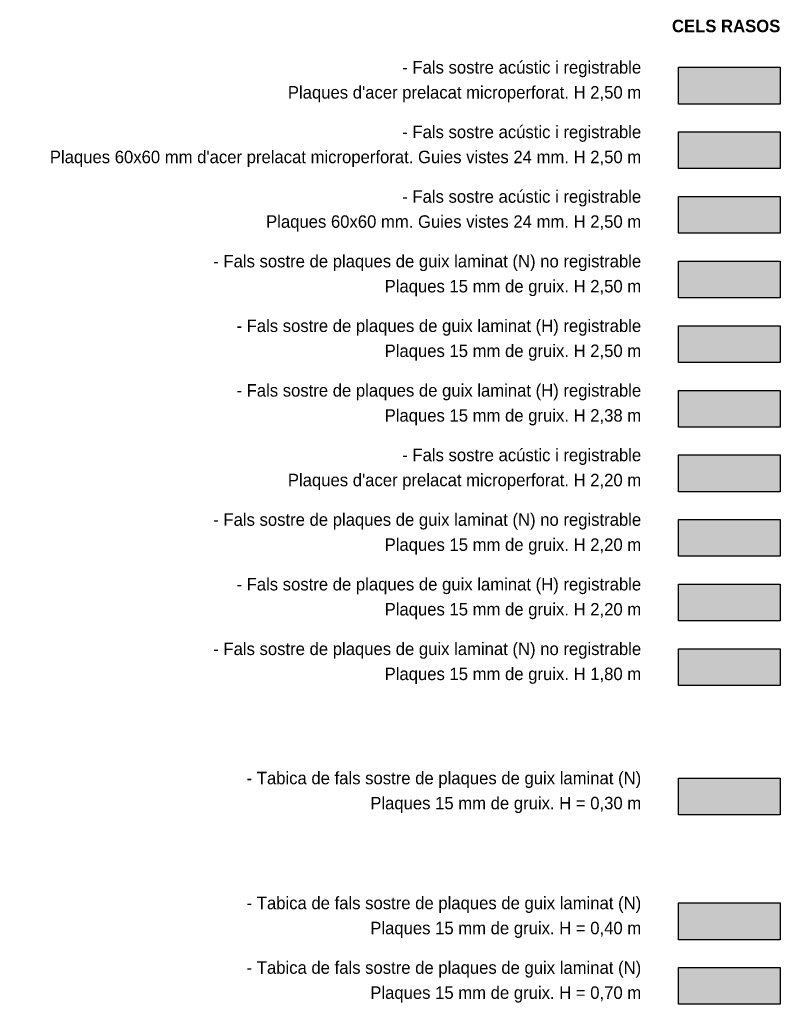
# Model space of a CAD drawing. Header units: metres. Extents: x -1 to 441, y -6 to 42.
# Tile 5 of 15: x 377.29 to 381.87, y 35.8 to 41.72. Entities that reach past the tile are written whole.
import ezdxf

# ---------------------------------------------------------------- set-up
doc = ezdxf.new("R2010")
doc.units = ezdxf.units.M
doc.linetypes.add('CONTINUA', pattern=[0])
doc.layers.add('PB FALS SOSTRE', color=7, linetype='CONTINUA', lineweight=25)
doc.styles.add('Century Gothic', font='txt')

msp = doc.modelspace()

# ---------------------------------------------------------------- hatches: boundary and pattern name
at = {"layer": 'PB FALS SOSTRE', "transparency": 33554559}
h = msp.add_hatch(color=256, dxfattribs=at)
h.set_gradient(color1=(157, 112, 180), color2=(157, 112, 180), one_color=1)
h.paths.add_polyline_path([(381.8659, 41.2156), (381.8659, 41.4365), (381.2537, 41.4365), (381.2537, 41.2156)], flags=0)
h = msp.add_hatch(color=256, dxfattribs=at)
h.set_gradient(color1=(249, 231, 208), color2=(249, 231, 208), one_color=1)
h.paths.add_polyline_path([(381.8659, 40.8268), (381.8659, 41.0477), (381.2537, 41.0477), (381.2537, 40.8268)], flags=0)
h = msp.add_hatch(color=256, dxfattribs=at)
h.set_gradient(color1=(240, 190, 130), color2=(240, 190, 130), one_color=1)
h.paths.add_polyline_path([(381.8659, 40.438), (381.8659, 40.6589), (381.2537, 40.6589), (381.2537, 40.438)], flags=0)
h = msp.add_hatch(color=256, dxfattribs=at)
h.set_gradient(color1=(178, 251, 170), color2=(178, 251, 170), one_color=1)
h.paths.add_polyline_path([(381.8659, 40.0492), (381.8659, 40.27), (381.2537, 40.27), (381.2537, 40.0492)], flags=0)
h = msp.add_hatch(color=256, dxfattribs=at)
h.set_gradient(color1=(0, 109, 109), color2=(0, 109, 109), one_color=1)
h.paths.add_polyline_path([(381.8659, 39.6603), (381.8659, 39.8812), (381.2537, 39.8812), (381.2537, 39.6603)], flags=0)
h = msp.add_hatch(color=256, dxfattribs=at)
h.set_gradient(color1=(220, 255, 100), color2=(220, 255, 100), one_color=1)
h.paths.add_polyline_path([(381.8659, 39.2715), (381.8659, 39.4924), (381.2537, 39.4924), (381.2537, 39.2715)], flags=0)
h = msp.add_hatch(color=256, dxfattribs=at)
h.set_gradient(color1=(76, 54, 87), color2=(76, 54, 87), one_color=1)
h.paths.add_polyline_path([(381.8659, 38.8827), (381.8659, 39.1036), (381.2537, 39.1036), (381.2537, 38.8827)], flags=0)
h = msp.add_hatch(color=256, dxfattribs=at)
h.set_gradient(color1=(71, 100, 68), color2=(71, 100, 68), one_color=1)
h.paths.add_polyline_path([(381.8659, 38.4939), (381.8659, 38.7148), (381.2537, 38.7148), (381.2537, 38.4939)], flags=0)
h = msp.add_hatch(color=256, dxfattribs=at)
h.set_gradient(color1=(138, 240, 240), color2=(138, 240, 240), one_color=1)
h.paths.add_polyline_path([(381.8659, 38.1051), (381.8659, 38.3259), (381.2537, 38.3259), (381.2537, 38.1051)], flags=0)
h = msp.add_hatch(color=256, dxfattribs=at)
h.set_gradient(color1=(28, 40, 27), color2=(28, 40, 27), one_color=1)
h.paths.add_polyline_path([(381.8659, 37.7162), (381.8659, 37.9371), (381.2537, 37.9371), (381.2537, 37.7162)], flags=0)
at = {"layer": 'PB FALS SOSTRE', "true_color": 0xffc4ff, "transparency": 33554687}
msp.add_hatch(color=7, dxfattribs=at).paths.add_polyline_path([(381.8659, 36.9386), (381.8659, 37.1595), (381.2537, 37.1595), (381.2537, 36.9386)])
at = {"layer": 'PB FALS SOSTRE', "true_color": 0xff54ff, "transparency": 33554687}
msp.add_hatch(color=211, dxfattribs=at).paths.add_polyline_path([(381.8659, 36.1868), (381.8659, 36.4077), (381.2537, 36.4077), (381.2537, 36.1868)])
at = {"layer": 'PB FALS SOSTRE', "true_color": 0xa938a9, "transparency": 33554687}
msp.add_hatch(color=215, dxfattribs=at).paths.add_polyline_path([(381.8659, 35.798), (381.8659, 36.0189), (381.2537, 36.0189), (381.2537, 35.798)])

# ---------------------------------------------------------------- linework, layer by layer
at = {"layer": 'PB FALS SOSTRE', "color": 7, "linetype": 'CONTINUA', "lineweight": 25, "transparency": 33554687}
for p, q in [((381.2537, 41.4365), (381.8659, 41.4365)), ((381.2537, 41.2156), (381.2537, 41.4365)), ((381.8659, 41.4365), (381.8659, 41.2156)), ((381.8659, 41.2156), (381.2537, 41.2156)), ((381.2537, 41.0477), (381.8659, 41.0477)), ((381.2537, 40.8268), (381.2537, 41.0477)), ((381.8659, 41.0477), (381.8659, 40.8268)), ((381.8659, 40.8268), (381.2537, 40.8268)), ((381.2537, 40.6589), (381.8659, 40.6589)), ((381.2537, 40.438), (381.2537, 40.6589)), ((381.8659, 40.6589), (381.8659, 40.438)), ((381.8659, 40.438), (381.2537, 40.438)), ((381.2537, 40.27), (381.8659, 40.27)), ((381.2537, 40.0492), (381.2537, 40.27)), ((381.8659, 40.27), (381.8659, 40.0492)), ((381.8659, 40.0492), (381.2537, 40.0492)), ((381.2537, 39.8812), (381.8659, 39.8812)), ((381.2537, 39.6603), (381.2537, 39.8812)), ((381.8659, 39.8812), (381.8659, 39.6603)), ((381.8659, 39.6603), (381.2537, 39.6603)), ((381.2537, 39.2715), (381.2537, 39.4924)), ((381.2537, 39.4924), (381.8659, 39.4924)), ((381.8659, 39.4924), (381.8659, 39.2715)), ((381.8659, 39.2715), (381.2537, 39.2715)), ((381.2537, 38.8827), (381.2537, 39.1036)), ((381.2537, 39.1036), (381.8659, 39.1036)), ((381.8659, 39.1036), (381.8659, 38.8827)), ((381.8659, 38.8827), (381.2537, 38.8827)), ((381.2537, 38.7148), (381.8659, 38.7148)), ((381.2537, 38.4939), (381.2537, 38.7148)), ((381.8659, 38.7148), (381.8659, 38.4939)), ((381.8659, 38.4939), (381.2537, 38.4939)), ((381.2537, 38.3259), (381.8659, 38.3259)), ((381.2537, 38.1051), (381.2537, 38.3259)), ((381.8659, 38.3259), (381.8659, 38.1051)), ((381.8659, 38.1051), (381.2537, 38.1051)), ((381.2537, 37.9371), (381.8659, 37.9371)), ((381.2537, 37.7162), (381.2537, 37.9371)), ((381.8659, 37.9371), (381.8659, 37.7162)), ((381.8659, 37.7162), (381.2537, 37.7162)), ((381.2537, 37.1595), (381.8659, 37.1595)), ((381.2537, 36.9386), (381.2537, 37.1595)), ((381.8659, 37.1595), (381.8659, 36.9386)), ((381.8659, 36.9386), (381.2537, 36.9386)), ((381.2537, 36.4077), (381.8659, 36.4077)), ((381.2537, 36.1868), (381.2537, 36.4077)), ((381.8659, 36.4077), (381.8659, 36.1868)), ((381.8659, 36.1868), (381.2537, 36.1868)), ((381.2537, 36.0189), (381.8659, 36.0189)), ((381.2537, 35.798), (381.2537, 36.0189)), ((381.8659, 36.0189), (381.8659, 35.798)), ((381.8659, 35.798), (381.2537, 35.798))]:
    msp.add_line(p, q, dxfattribs=at)

# ---------------------------------------------------------------- texts
at = {"layer": 'PB FALS SOSTRE', "color": 7, "linetype": 'CONTINUA', "lineweight": 25, "transparency": 33554687, "insert": (381.8659, 41.6466), "char_height": 0.075, "width": 0.63375, "attachment_point": 9, "style": 'Century Gothic'}
msp.add_mtext('\\A1;{\\fCentury Gothic|i0|b1;\\H0.075000;\\W1.000000;\\C7;CELS RASOS}\\P', dxfattribs=at)
at = {"layer": 'PB FALS SOSTRE', "color": 7, "linetype": 'CONTINUA', "lineweight": 25, "transparency": 33554687, "char_height": 0.075, "attachment_point": 3, "line_spacing_factor": 1.204819, "style": 'Century Gothic'}
for s, insert, width in [("\\A1;{\\fCentury Gothic|i0|b0;\\H0.075000;\\W1.000000;\\C7;- Fals sostre acústic i registrable}\\P{\\fCentury Gothic|i0|b0;\\H0.075000;\\W1.000000;\\C7;Plaques d'acer prelacat microperforat. H 2,50 m}\\P", (381.0287, 41.474), 2.46625), ("\\A1;{\\fCentury Gothic|i0|b0;\\H0.075000;\\W1.000000;\\C7;- Fals sostre acústic i registrable}\\P{\\fCentury Gothic|i0|b0;\\H0.075000;\\W1.000000;\\C7;Plaques 60x60 mm d'acer prelacat microperforat. Guies vistes 24 mm. H 2,50 m}\\P", (381.0287, 41.0852), 3.9975), ('\\A1;{\\fCentury Gothic|i0|b0;\\H0.075000;\\W1.000000;\\C7;- Fals sostre acústic i registrable}\\P{\\fCentury Gothic|i0|b0;\\H0.075000;\\W1.000000;\\C7;Plaques 60x60 mm. Guies vistes 24 mm. H 2,50 m}\\P', (381.0287, 40.6964), 2.45), ('\\A1;{\\fCentury Gothic|i0|b0;\\H0.075000;\\W1.000000;\\C7;- Fals sostre de plaques de guix laminat (N) no registrable}\\P{\\fCentury Gothic|i0|b0;\\H0.075000;\\W1.000000;\\C7;Plaques 15 mm de gruix. H 2,50 m}\\P', (381.0287, 40.3075), 2.91125), ('\\A1;{\\fCentury Gothic|i0|b0;\\H0.075000;\\W1.000000;\\C7;- Fals sostre de plaques de guix laminat (H) registrable}\\P{\\fCentury Gothic|i0|b0;\\H0.075000;\\W1.000000;\\C7;Plaques 15 mm de gruix. H 2,50 m}\\P', (381.0287, 39.9187), 2.74375), ('\\A1;{\\fCentury Gothic|i0|b0;\\H0.075000;\\W1.000000;\\C7;- Fals sostre de plaques de guix laminat (H) registrable}\\P{\\fCentury Gothic|i0|b0;\\H0.075000;\\W1.000000;\\C7;Plaques 15 mm de gruix. H 2,38 m}\\P', (381.0287, 39.5299), 2.74375), ("\\A1;{\\fCentury Gothic|i0|b0;\\H0.075000;\\W1.000000;\\C7;- Fals sostre acústic i registrable}\\P{\\fCentury Gothic|i0|b0;\\H0.075000;\\W1.000000;\\C7;Plaques d'acer prelacat microperforat. H 2,20 m}\\P", (381.0287, 39.1411), 2.46625), ('\\A1;{\\fCentury Gothic|i0|b0;\\H0.075000;\\W1.000000;\\C7;- Fals sostre de plaques de guix laminat (N) no registrable}\\P{\\fCentury Gothic|i0|b0;\\H0.075000;\\W1.000000;\\C7;Plaques 15 mm de gruix. H 2,20 m}\\P', (381.0287, 38.7523), 2.91125), ('\\A1;{\\fCentury Gothic|i0|b0;\\H0.075000;\\W1.000000;\\C7;- Fals sostre de plaques de guix laminat (H) registrable}\\P{\\fCentury Gothic|i0|b0;\\H0.075000;\\W1.000000;\\C7;Plaques 15 mm de gruix. H 2,20 m}\\P', (381.0287, 38.3634), 2.74375), ('\\A1;{\\fCentury Gothic|i0|b0;\\H0.075000;\\W1.000000;\\C7;- Fals sostre de plaques de guix laminat (N) no registrable}\\P{\\fCentury Gothic|i0|b0;\\H0.075000;\\W1.000000;\\C7;Plaques 15 mm de gruix. H 1,80 m}\\P', (381.0287, 37.9746), 2.91125), ('\\A1;{\\fCentury Gothic|i0|b0;\\H0.075000;\\W1.000000;\\C7;- Tabica de fals sostre de plaques de guix laminat (N)}\\P{\\fCentury Gothic|i0|b0;\\H0.075000;\\W1.000000;\\C7;Plaques 15 mm de gruix. H = 0,30 m}\\P', (381.0287, 37.197), 2.71875), ('\\A1;{\\fCentury Gothic|i0|b0;\\H0.075000;\\W1.000000;\\C7;- Tabica de fals sostre de plaques de guix laminat (N)}\\P{\\fCentury Gothic|i0|b0;\\H0.075000;\\W1.000000;\\C7;Plaques 15 mm de gruix. H = 0,40 m}\\P', (381.0287, 36.4452), 2.71875), ('\\A1;{\\fCentury Gothic|i0|b0;\\H0.075000;\\W1.000000;\\C7;- Tabica de fals sostre de plaques de guix laminat (N)}\\P{\\fCentury Gothic|i0|b0;\\H0.075000;\\W1.000000;\\C7;Plaques 15 mm de gruix. H = 0,70 m}\\P', (381.0287, 36.0564), 2.71875)]:
    msp.add_mtext(s, dxfattribs=dict(at, insert=insert, width=width))

doc.saveas('drawing.dxf')
